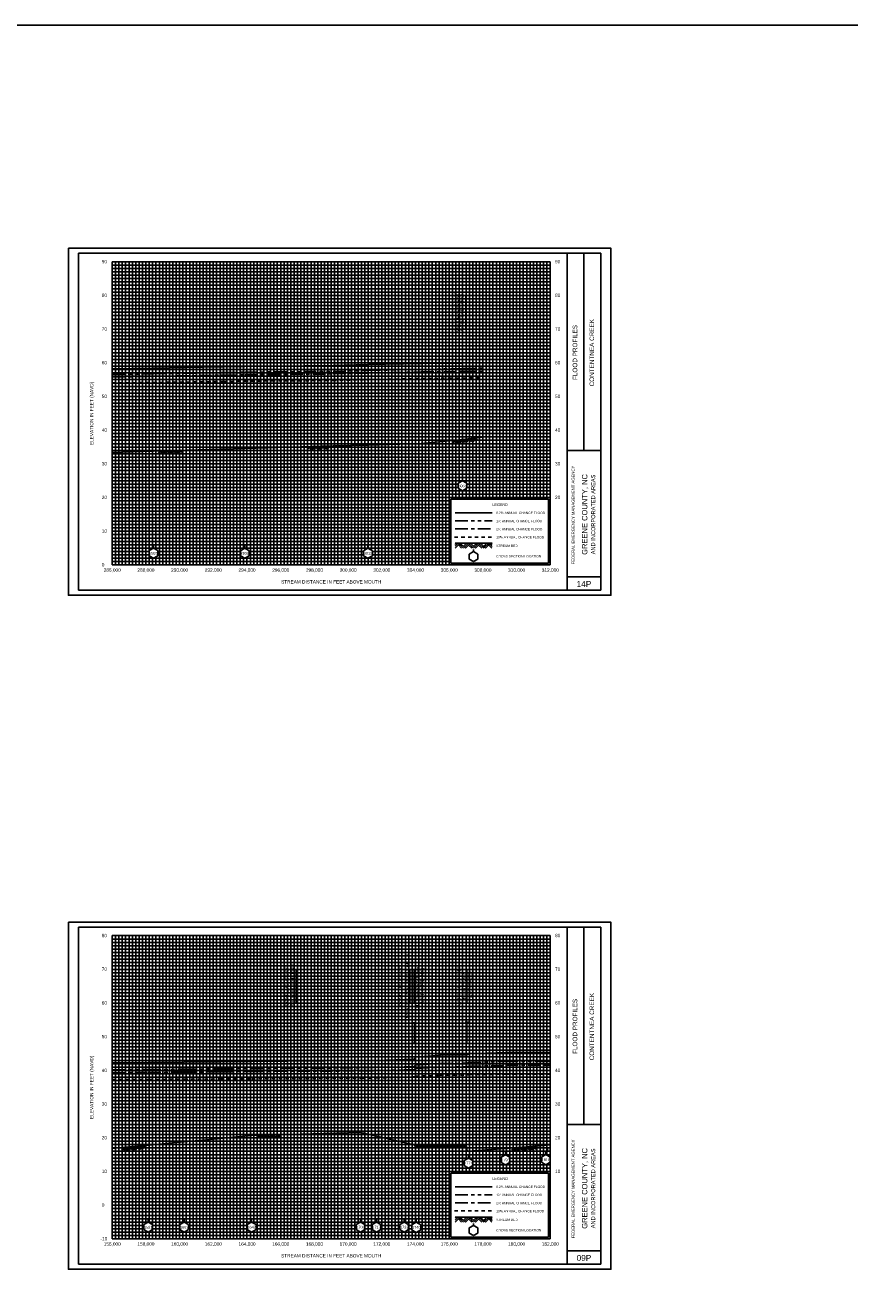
# Model space of a CAD drawing. Header units: inches. Extents: x -55 to 252, y 12 to 170.
# Tile 6 of 12: x 61 to 86, y 38 to 75. Entities that reach past the tile are written whole.
import ezdxf
from ezdxf.enums import TextEntityAlignment as Align

# ---------------------------------------------------------------- set-up
doc = ezdxf.new("R2010")
doc.units = ezdxf.units.IN
doc.header["$LTSCALE"] = 0.3
doc.header["$MEASUREMENT"] = 0
doc.set_wipeout_variables(frame=1)
for name, pattern in [('CENTER', [2, 1.25, -0.25, 0.25, -0.25]), ('DOT', [0.25, 0, -0.25]), ('HIDDEN', [0.375, 0.25, -0.125]), ('PHANTOM', [2.5, 1.25, -0.25, 0.25, -0.25, 0.25, -0.25])]:
    doc.linetypes.add(name, pattern=pattern)
doc.layers.get('0').update_dxf_attribs({"color": 3, "plot": 0})
for name, color, linetype in [('1', 5, 'Continuous'), ('2', 50, 'Continuous'), ('3', 9, 'DOT'), ('7', 7, 'Continuous'), ('ROCK', 7, 'Continuous'), ('STREAM', 5, 'Continuous'), ('STRUCTURE', 30, 'Continuous'), ('TEXT', 255, 'Continuous'), ('WS10', 4, 'HIDDEN'), ('WS100', 5, 'PHANTOM'), ('WS50', 1, 'CENTER'), ('WS500', 1, 'Continuous'), ('XSEC', 7, 'Continuous')]:
    doc.layers.add(name, color=color, linetype=linetype)
doc.styles.add('ARIAL', font='ARIAL.TTF')
doc.styles.add('xs', font='ARIAL.TTF')

# ---------------------------------------------------------------- blocks, each defined once
blk = doc.blocks.new('rock')
at = {"layer": 'STREAM'}
for p, q in [((0.171, 0.001), (0.147, -0.023)), ((0.209, 0.001), (0.147, -0.061)), ((0.247, 0.001), (0.147, -0.099)), ((0.251, 0.001), (0.351, -0.099)), ((0.375, 0.001), (0.313, -0.061)), ((0.413, 0.001), (0.332, -0.08)), ((0.451, 0.001), (0.351, -0.099)), ((0.451, 0.001), (0.551, -0.099)), ((0.575, 0.001), (0.513, -0.061)), ((0.613, 0.001), (0.532, -0.08)), ((0.651, 0.001), (0.551, -0.099)), ((0.651, 0.001), (0.751, -0.099)), ((0.776, 0.001), (0.713, -0.061)), ((0.813, 0.001), (0.732, -0.08)), ((0.851, 0.001), (0.751, -0.099)), ((0.851, 0.001), (0.88, -0.028)), ((0.211, -0.034), (0.275, -0.099)), ((0.23, -0.016), (0.313, -0.099)), ((0.413, -0.036), (0.475, -0.099)), ((0.432, -0.018), (0.513, -0.099)), ((0.613, -0.036), (0.676, -0.099)), ((0.632, -0.018), (0.713, -0.099)), ((0.813, -0.036), (0.876, -0.099)), ((0.832, -0.018), (0.88, -0.066))]:
    blk.add_line(p, q, dxfattribs=at)
blk = doc.blocks.new('wipeout')
blk.add_wipeout([(0, 0.15), (-0.129917, 0.075), (-0.129917, -0.075), (0, -0.15), (0.129917, -0.075), (0.129917, 0.075)])
blk = doc.blocks.new('xsec')
blk.add_line((0, 0.35), (0, 0.25))
blk.add_blockref('wipeout', (0, 0.1))
for p, q in [((-0.13, 0.175), (0, 0.25)), ((-0.13, 0.025), (-0.13, 0.175)), ((0, -0.05), (-0.13, 0.025)), ((0.13, 0.175), (0, 0.25)), ((0, 0.25), (0, 0.25)), ((0, -0.05), (0.13, 0.025)), ((0.13, 0.025), (0.13, 0.175))]:
    blk.add_line(p, q)
blk = doc.blocks.new('V_BASE')
blk.add_line((0, 0), (0, 1))

msp = doc.modelspace()

# ---------------------------------------------------------------- linework, layer by layer
at = {"color": 252}
for points in [[(62.586, 68.777), (78.686, 68.777), (78.686, 58.477), (62.586, 58.477)], [(62.586, 48.777), (78.686, 48.777), (78.686, 38.477), (62.586, 38.477)]]:
    msp.add_lwpolyline(points, close=True, dxfattribs=at)
at = {"layer": '1'}
for p, q in [((62.886, 68.627), (62.886, 58.627)), ((78.386, 68.627), (62.886, 68.627)), ((77.386, 58.627), (77.386, 68.627)), ((77.886, 62.777), (77.886, 68.627)), ((78.386, 58.627), (78.386, 68.627)), ((77.386, 62.777), (78.386, 62.777)), ((77.386, 59.027), (78.386, 59.027)), ((62.886, 58.627), (62.886, 58.627)), ((62.886, 58.627), (78.386, 58.627)), ((62.886, 48.627), (62.886, 38.627)), ((78.386, 48.627), (62.886, 48.627)), ((77.386, 38.627), (77.386, 48.627)), ((77.886, 42.777), (77.886, 48.627)), ((78.386, 38.627), (78.386, 48.627)), ((77.386, 42.777), (78.386, 42.777)), ((77.386, 39.027), (78.386, 39.027)), ((62.886, 38.627), (62.886, 38.627)), ((62.886, 38.627), (78.386, 38.627))]:
    msp.add_line(p, q, dxfattribs=at)
at = {"layer": '2', "color": 50}
for p, q in [((63.886, 59.377), (63.886, 68.377)), ((63.886, 68.377), (76.886, 68.377)), ((64.886, 59.377), (64.886, 68.377)), ((65.886, 59.377), (65.886, 68.377)), ((66.886, 59.377), (66.886, 68.377)), ((67.886, 59.377), (67.886, 68.377)), ((68.886, 59.377), (68.886, 68.377)), ((69.886, 59.377), (69.886, 68.377)), ((70.886, 59.377), (70.886, 68.377)), ((71.886, 59.377), (71.886, 68.377)), ((72.886, 59.377), (72.886, 68.377)), ((73.886, 59.377), (73.886, 68.377)), ((76.886, 59.377), (76.886, 68.377)), ((63.886, 66.377), (76.886, 66.377)), ((63.886, 65.377), (76.886, 65.377)), ((63.886, 64.377), (76.886, 64.377)), ((63.886, 63.377), (76.886, 63.377)), ((63.886, 62.377), (76.886, 62.377)), ((63.886, 61.377), (76.886, 61.377)), ((63.886, 60.377), (73.886, 60.377)), ((63.886, 59.377), (76.886, 59.377)), ((63.886, 39.377), (63.886, 48.377)), ((63.886, 48.377), (76.886, 48.377)), ((64.886, 39.377), (64.886, 48.377)), ((65.886, 39.377), (65.886, 48.377)), ((66.886, 39.377), (66.886, 48.377)), ((67.886, 39.377), (67.886, 48.377)), ((68.886, 39.377), (68.886, 48.377)), ((69.886, 39.377), (69.886, 48.377)), ((70.886, 39.377), (70.886, 48.377)), ((71.886, 39.377), (71.886, 48.377)), ((72.886, 39.377), (72.886, 48.377)), ((73.886, 39.377), (73.886, 48.377)), ((76.886, 39.377), (76.886, 48.377)), ((63.886, 46.377), (76.886, 46.377)), ((63.886, 45.377), (76.886, 45.377)), ((63.886, 44.377), (76.886, 44.377)), ((63.886, 43.377), (76.886, 43.377)), ((63.886, 42.377), (76.886, 42.377)), ((63.886, 41.377), (76.886, 41.377)), ((63.886, 40.377), (73.886, 40.377)), ((63.886, 39.377), (76.886, 39.377))]:
    msp.add_line(p, q, dxfattribs=at)
at = {"layer": '2', "color": 50, "linetype": 'Continuous'}
for p, q in [((74.886, 61.377), (74.886, 68.377)), ((75.886, 61.377), (75.886, 68.377)), ((63.886, 67.377), (76.886, 67.377)), ((74.886, 41.377), (74.886, 48.377)), ((75.886, 41.377), (75.886, 48.377)), ((63.886, 47.377), (76.886, 47.377))]:
    msp.add_line(p, q, dxfattribs=at)
at = {"layer": '3', "color": 8, "linetype": 'Continuous'}
for p, q in [((63.986, 59.377), (63.986, 68.377)), ((64.086, 59.377), (64.086, 68.377)), ((64.186, 59.377), (64.186, 68.377)), ((64.286, 59.377), (64.286, 68.377)), ((64.386, 59.377), (64.386, 68.377)), ((64.486, 59.377), (64.486, 68.377)), ((64.586, 59.377), (64.586, 68.377)), ((64.686, 59.377), (64.686, 68.377)), ((64.786, 59.377), (64.786, 68.377)), ((64.986, 59.377), (64.986, 68.377)), ((65.086, 59.377), (65.086, 68.377)), ((65.186, 59.377), (65.186, 68.377)), ((65.286, 59.377), (65.286, 68.377)), ((65.386, 59.377), (65.386, 68.377)), ((65.486, 59.377), (65.486, 68.377)), ((65.586, 59.377), (65.586, 68.377)), ((65.686, 59.377), (65.686, 68.377)), ((65.786, 59.377), (65.786, 68.377)), ((65.986, 59.377), (65.986, 68.377)), ((66.086, 59.377), (66.086, 68.377)), ((66.186, 59.377), (66.186, 68.377)), ((66.286, 59.377), (66.286, 68.377)), ((66.386, 59.377), (66.386, 68.377)), ((66.486, 59.377), (66.486, 68.377)), ((66.586, 59.377), (66.586, 68.377)), ((66.686, 59.377), (66.686, 68.377)), ((66.786, 59.377), (66.786, 68.377)), ((66.986, 59.377), (66.986, 68.377)), ((67.086, 59.377), (67.086, 68.377)), ((67.186, 59.377), (67.186, 68.377)), ((67.286, 59.377), (67.286, 68.377)), ((67.386, 59.377), (67.386, 68.377)), ((67.486, 59.377), (67.486, 68.377)), ((67.586, 59.377), (67.586, 68.377)), ((67.686, 59.377), (67.686, 68.377)), ((67.786, 59.377), (67.786, 68.377)), ((67.986, 59.377), (67.986, 68.377)), ((68.086, 59.377), (68.086, 68.377)), ((68.186, 59.377), (68.186, 68.377)), ((68.286, 59.377), (68.286, 68.377)), ((68.386, 59.377), (68.386, 68.377)), ((68.486, 59.377), (68.486, 68.377)), ((68.586, 59.377), (68.586, 68.377)), ((68.686, 59.377), (68.686, 68.377)), ((68.786, 59.377), (68.786, 68.377)), ((68.986, 59.377), (68.986, 68.377)), ((69.086, 59.377), (69.086, 68.377)), ((69.186, 59.377), (69.186, 68.377)), ((69.286, 59.377), (69.286, 68.377)), ((69.386, 59.377), (69.386, 68.377)), ((69.486, 59.377), (69.486, 68.377)), ((69.586, 59.377), (69.586, 68.377)), ((69.686, 59.377), (69.686, 68.377)), ((69.786, 59.377), (69.786, 68.377)), ((69.986, 59.377), (69.986, 68.377)), ((70.086, 59.377), (70.086, 68.377)), ((70.186, 59.377), (70.186, 68.377)), ((70.286, 59.377), (70.286, 68.377)), ((70.386, 59.377), (70.386, 68.377)), ((70.486, 59.377), (70.486, 68.377)), ((70.586, 59.377), (70.586, 68.377)), ((70.686, 59.377), (70.686, 68.377)), ((70.786, 59.377), (70.786, 68.377)), ((70.986, 59.377), (70.986, 68.377)), ((71.086, 59.377), (71.086, 68.377)), ((71.186, 59.377), (71.186, 68.377)), ((71.286, 59.377), (71.286, 68.377)), ((71.386, 59.377), (71.386, 68.377)), ((71.486, 59.377), (71.486, 68.377)), ((71.586, 59.377), (71.586, 68.377)), ((71.686, 59.377), (71.686, 68.377)), ((71.786, 59.377), (71.786, 68.377)), ((71.986, 59.377), (71.986, 68.377)), ((72.086, 59.377), (72.086, 68.377)), ((72.186, 59.377), (72.186, 68.377)), ((72.286, 59.377), (72.286, 68.377)), ((72.386, 59.377), (72.386, 68.377)), ((72.486, 59.377), (72.486, 68.377)), ((72.586, 59.377), (72.586, 68.377)), ((72.686, 59.377), (72.686, 68.377)), ((72.786, 59.377), (72.786, 68.377)), ((72.986, 59.377), (72.986, 68.377)), ((73.086, 59.377), (73.086, 68.377)), ((73.186, 59.377), (73.186, 68.377)), ((73.286, 59.377), (73.286, 68.377)), ((73.386, 59.377), (73.386, 68.377)), ((73.486, 59.377), (73.486, 68.377)), ((73.586, 59.377), (73.586, 68.377)), ((73.686, 59.377), (73.686, 68.377)), ((73.786, 59.377), (73.786, 68.377)), ((73.986, 61.377), (73.986, 68.377)), ((74.086, 61.377), (74.086, 68.377)), ((74.186, 61.377), (74.186, 68.377)), ((74.286, 61.377), (74.286, 68.377)), ((74.386, 61.377), (74.386, 68.377)), ((74.486, 61.377), (74.486, 68.377)), ((74.586, 61.377), (74.586, 68.377)), ((74.686, 61.377), (74.686, 68.377)), ((74.786, 61.377), (74.786, 68.377)), ((74.986, 61.377), (74.986, 68.377)), ((75.086, 61.377), (75.086, 68.377)), ((75.186, 61.377), (75.186, 68.377)), ((75.286, 61.377), (75.286, 68.377)), ((75.386, 61.377), (75.386, 68.377)), ((75.486, 61.377), (75.486, 68.377)), ((75.586, 61.377), (75.586, 68.377)), ((75.686, 61.377), (75.686, 68.377)), ((75.786, 61.377), (75.786, 68.377)), ((75.986, 61.377), (75.986, 68.377)), ((76.086, 61.377), (76.086, 68.377)), ((76.186, 61.377), (76.186, 68.377)), ((76.286, 61.377), (76.286, 68.377)), ((76.386, 61.377), (76.386, 68.377)), ((76.486, 61.377), (76.486, 68.377)), ((76.586, 61.377), (76.586, 68.377)), ((76.686, 61.377), (76.686, 68.377)), ((76.786, 61.377), (76.786, 68.377)), ((63.886, 68.277), (76.886, 68.277)), ((63.886, 68.177), (76.886, 68.177)), ((63.886, 68.077), (76.886, 68.077)), ((63.886, 67.977), (76.886, 67.977)), ((63.886, 67.877), (76.886, 67.877)), ((63.886, 67.777), (76.886, 67.777)), ((63.886, 67.677), (76.886, 67.677)), ((63.886, 67.577), (76.886, 67.577)), ((63.886, 67.477), (76.886, 67.477)), ((63.886, 67.277), (76.886, 67.277)), ((63.886, 67.177), (76.886, 67.177)), ((63.886, 67.077), (76.886, 67.077)), ((63.886, 66.977), (76.886, 66.977)), ((63.886, 66.877), (76.886, 66.877)), ((63.886, 66.777), (76.886, 66.777)), ((63.886, 66.677), (76.886, 66.677)), ((63.886, 66.577), (76.886, 66.577)), ((63.886, 66.477), (76.886, 66.477)), ((63.886, 66.277), (76.886, 66.277)), ((63.886, 66.177), (76.886, 66.177)), ((63.886, 66.077), (76.886, 66.077)), ((63.886, 65.977), (76.886, 65.977)), ((63.886, 65.877), (76.886, 65.877)), ((63.886, 65.777), (76.886, 65.777)), ((63.886, 65.677), (76.886, 65.677)), ((63.886, 65.577), (76.886, 65.577)), ((63.886, 65.477), (76.886, 65.477)), ((63.886, 65.277), (76.886, 65.277)), ((63.886, 65.177), (76.886, 65.177)), ((63.886, 65.077), (76.886, 65.077)), ((63.886, 64.977), (76.886, 64.977)), ((63.886, 64.877), (76.886, 64.877)), ((63.886, 64.777), (76.886, 64.777)), ((63.886, 64.677), (76.886, 64.677)), ((63.886, 64.577), (76.886, 64.577)), ((63.886, 64.477), (76.886, 64.477)), ((63.886, 64.277), (76.886, 64.277)), ((63.886, 64.177), (76.886, 64.177)), ((63.886, 64.077), (76.886, 64.077)), ((63.886, 63.977), (76.886, 63.977)), ((63.886, 63.877), (76.886, 63.877)), ((63.886, 63.777), (76.886, 63.777)), ((63.886, 63.677), (76.886, 63.677)), ((63.886, 63.577), (76.886, 63.577)), ((63.886, 63.477), (76.886, 63.477)), ((63.886, 63.277), (76.886, 63.277)), ((63.886, 63.177), (76.886, 63.177)), ((63.886, 63.077), (76.886, 63.077)), ((63.886, 62.977), (76.886, 62.977)), ((63.886, 62.877), (76.886, 62.877)), ((63.886, 62.777), (76.886, 62.777)), ((63.886, 62.677), (76.886, 62.677)), ((63.886, 62.577), (76.886, 62.577)), ((63.886, 62.477), (76.886, 62.477)), ((63.886, 62.277), (76.886, 62.277)), ((63.886, 62.177), (76.886, 62.177)), ((63.886, 62.077), (76.886, 62.077)), ((63.886, 61.977), (76.886, 61.977)), ((63.886, 61.877), (76.886, 61.877)), ((63.886, 61.777), (76.886, 61.777)), ((63.886, 61.677), (76.886, 61.677)), ((63.886, 61.577), (76.886, 61.577)), ((63.886, 61.477), (76.886, 61.477)), ((63.886, 61.277), (73.886, 61.277)), ((63.886, 61.177), (73.886, 61.177)), ((63.886, 61.077), (73.886, 61.077)), ((63.886, 60.977), (73.886, 60.977)), ((63.886, 60.877), (73.886, 60.877)), ((63.886, 60.777), (73.886, 60.777)), ((63.886, 60.677), (73.886, 60.677)), ((63.886, 60.577), (73.886, 60.577)), ((63.886, 60.477), (73.886, 60.477)), ((63.886, 60.277), (73.886, 60.277)), ((63.886, 60.177), (73.886, 60.177)), ((63.886, 60.077), (73.886, 60.077)), ((63.886, 59.977), (73.886, 59.977)), ((63.886, 59.877), (73.886, 59.877)), ((63.886, 59.777), (73.886, 59.777)), ((63.886, 59.677), (73.886, 59.677)), ((63.886, 59.577), (73.886, 59.577)), ((63.886, 59.477), (73.886, 59.477)), ((63.886, 48.277), (76.886, 48.277)), ((63.886, 48.177), (76.886, 48.177)), ((63.886, 48.077), (76.886, 48.077)), ((63.986, 39.377), (63.986, 48.377)), ((64.086, 39.377), (64.086, 48.377)), ((64.186, 39.377), (64.186, 48.377)), ((64.286, 39.377), (64.286, 48.377)), ((64.386, 39.377), (64.386, 48.377)), ((64.486, 39.377), (64.486, 48.377)), ((64.586, 39.377), (64.586, 48.377)), ((64.686, 39.377), (64.686, 48.377)), ((64.786, 39.377), (64.786, 48.377)), ((64.986, 39.377), (64.986, 48.377)), ((65.086, 39.377), (65.086, 48.377)), ((65.186, 39.377), (65.186, 48.377)), ((65.286, 39.377), (65.286, 48.377)), ((65.386, 39.377), (65.386, 48.377)), ((65.486, 39.377), (65.486, 48.377)), ((65.586, 39.377), (65.586, 48.377)), ((65.686, 39.377), (65.686, 48.377)), ((65.786, 39.377), (65.786, 48.377)), ((65.986, 39.377), (65.986, 48.377)), ((66.086, 39.377), (66.086, 48.377)), ((66.186, 39.377), (66.186, 48.377)), ((66.286, 39.377), (66.286, 48.377)), ((66.386, 39.377), (66.386, 48.377)), ((66.486, 39.377), (66.486, 48.377)), ((66.586, 39.377), (66.586, 48.377)), ((66.686, 39.377), (66.686, 48.377)), ((66.786, 39.377), (66.786, 48.377)), ((66.986, 39.377), (66.986, 48.377)), ((67.086, 39.377), (67.086, 48.377)), ((67.186, 39.377), (67.186, 48.377)), ((67.286, 39.377), (67.286, 48.377)), ((67.386, 39.377), (67.386, 48.377)), ((67.486, 39.377), (67.486, 48.377)), ((67.586, 39.377), (67.586, 48.377)), ((67.686, 39.377), (67.686, 48.377)), ((67.786, 39.377), (67.786, 48.377)), ((67.986, 39.377), (67.986, 48.377)), ((68.086, 39.377), (68.086, 48.377)), ((68.186, 39.377), (68.186, 48.377)), ((68.286, 39.377), (68.286, 48.377)), ((68.386, 39.377), (68.386, 48.377)), ((68.486, 39.377), (68.486, 48.377)), ((68.586, 39.377), (68.586, 48.377)), ((68.686, 39.377), (68.686, 48.377)), ((68.786, 39.377), (68.786, 48.377)), ((68.986, 39.377), (68.986, 48.377)), ((69.086, 39.377), (69.086, 48.377)), ((69.186, 39.377), (69.186, 48.377)), ((69.286, 39.377), (69.286, 48.377)), ((69.386, 39.377), (69.386, 48.377)), ((69.486, 39.377), (69.486, 48.377)), ((69.586, 39.377), (69.586, 48.377)), ((69.686, 39.377), (69.686, 48.377)), ((69.786, 39.377), (69.786, 48.377)), ((69.986, 39.377), (69.986, 48.377)), ((70.086, 39.377), (70.086, 48.377)), ((70.186, 39.377), (70.186, 48.377)), ((70.286, 39.377), (70.286, 48.377)), ((70.386, 39.377), (70.386, 48.377)), ((70.486, 39.377), (70.486, 48.377)), ((70.586, 39.377), (70.586, 48.377)), ((70.686, 39.377), (70.686, 48.377)), ((70.786, 39.377), (70.786, 48.377)), ((70.986, 39.377), (70.986, 48.377)), ((71.086, 39.377), (71.086, 48.377)), ((71.186, 39.377), (71.186, 48.377)), ((71.286, 39.377), (71.286, 48.377)), ((71.386, 39.377), (71.386, 48.377)), ((71.486, 39.377), (71.486, 48.377)), ((71.586, 39.377), (71.586, 48.377)), ((71.686, 39.377), (71.686, 48.377)), ((71.786, 39.377), (71.786, 48.377)), ((71.986, 39.377), (71.986, 48.377)), ((72.086, 39.377), (72.086, 48.377)), ((72.186, 39.377), (72.186, 48.377)), ((72.286, 39.377), (72.286, 48.377)), ((72.386, 39.377), (72.386, 48.377)), ((72.486, 39.377), (72.486, 48.377)), ((72.586, 39.377), (72.586, 48.377)), ((72.686, 39.377), (72.686, 48.377)), ((72.786, 39.377), (72.786, 48.377)), ((72.986, 39.377), (72.986, 48.377)), ((73.086, 39.377), (73.086, 48.377)), ((73.186, 39.377), (73.186, 48.377)), ((73.286, 39.377), (73.286, 48.377)), ((73.386, 39.377), (73.386, 48.377)), ((73.486, 39.377), (73.486, 48.377)), ((73.586, 39.377), (73.586, 48.377)), ((73.686, 39.377), (73.686, 48.377)), ((73.786, 39.377), (73.786, 48.377)), ((73.986, 41.377), (73.986, 48.377)), ((74.086, 41.377), (74.086, 48.377)), ((74.186, 41.377), (74.186, 48.377)), ((74.286, 41.377), (74.286, 48.377)), ((74.386, 41.377), (74.386, 48.377)), ((74.486, 41.377), (74.486, 48.377)), ((74.586, 41.377), (74.586, 48.377)), ((74.686, 41.377), (74.686, 48.377)), ((74.786, 41.377), (74.786, 48.377)), ((74.986, 41.377), (74.986, 48.377)), ((75.086, 41.377), (75.086, 48.377)), ((75.186, 41.377), (75.186, 48.377)), ((75.286, 41.377), (75.286, 48.377)), ((75.386, 41.377), (75.386, 48.377)), ((75.486, 41.377), (75.486, 48.377)), ((75.586, 41.377), (75.586, 48.377)), ((75.686, 41.377), (75.686, 48.377)), ((75.786, 41.377), (75.786, 48.377)), ((75.986, 41.377), (75.986, 48.377)), ((76.086, 41.377), (76.086, 48.377)), ((76.186, 41.377), (76.186, 48.377)), ((76.286, 41.377), (76.286, 48.377)), ((76.386, 41.377), (76.386, 48.377)), ((76.486, 41.377), (76.486, 48.377)), ((76.586, 41.377), (76.586, 48.377)), ((76.686, 41.377), (76.686, 48.377)), ((76.786, 41.377), (76.786, 48.377)), ((63.886, 47.977), (76.886, 47.977)), ((63.886, 47.877), (76.886, 47.877)), ((63.886, 47.777), (76.886, 47.777)), ((63.886, 47.677), (76.886, 47.677)), ((63.886, 47.577), (76.886, 47.577)), ((63.886, 47.477), (76.886, 47.477)), ((63.886, 47.277), (76.886, 47.277)), ((63.886, 47.177), (76.886, 47.177)), ((63.886, 47.077), (76.886, 47.077)), ((63.886, 46.977), (76.886, 46.977)), ((63.886, 46.877), (76.886, 46.877)), ((63.886, 46.777), (76.886, 46.777)), ((63.886, 46.677), (76.886, 46.677)), ((63.886, 46.577), (76.886, 46.577)), ((63.886, 46.477), (76.886, 46.477)), ((63.886, 46.277), (76.886, 46.277)), ((63.886, 46.177), (76.886, 46.177)), ((63.886, 46.077), (76.886, 46.077)), ((63.886, 45.977), (76.886, 45.977)), ((63.886, 45.877), (76.886, 45.877)), ((63.886, 45.777), (76.886, 45.777)), ((63.886, 45.677), (76.886, 45.677)), ((63.886, 45.577), (76.886, 45.577)), ((63.886, 45.477), (76.886, 45.477)), ((63.886, 45.277), (76.886, 45.277)), ((63.886, 45.177), (76.886, 45.177)), ((63.886, 45.077), (76.886, 45.077)), ((63.886, 44.977), (76.886, 44.977)), ((63.886, 44.877), (76.886, 44.877)), ((63.886, 44.777), (76.886, 44.777)), ((63.886, 44.677), (76.886, 44.677)), ((63.886, 44.577), (76.886, 44.577)), ((63.886, 44.477), (76.886, 44.477)), ((63.886, 44.277), (76.886, 44.277)), ((63.886, 44.177), (76.886, 44.177)), ((63.886, 44.077), (76.886, 44.077)), ((63.886, 43.977), (76.886, 43.977)), ((63.886, 43.877), (76.886, 43.877)), ((63.886, 43.777), (76.886, 43.777)), ((63.886, 43.677), (76.886, 43.677)), ((63.886, 43.577), (76.886, 43.577)), ((63.886, 43.477), (76.886, 43.477)), ((63.886, 43.277), (76.886, 43.277)), ((63.886, 43.177), (76.886, 43.177)), ((63.886, 43.077), (76.886, 43.077)), ((63.886, 42.977), (76.886, 42.977)), ((63.886, 42.877), (76.886, 42.877)), ((63.886, 42.777), (76.886, 42.777)), ((63.886, 42.677), (76.886, 42.677)), ((63.886, 42.577), (76.886, 42.577)), ((63.886, 42.477), (76.886, 42.477)), ((63.886, 42.277), (76.886, 42.277)), ((63.886, 42.177), (76.886, 42.177)), ((63.886, 42.077), (76.886, 42.077)), ((63.886, 41.977), (76.886, 41.977)), ((63.886, 41.877), (76.886, 41.877)), ((63.886, 41.777), (76.886, 41.777)), ((63.886, 41.677), (76.886, 41.677)), ((63.886, 41.577), (76.886, 41.577)), ((63.886, 41.477), (76.886, 41.477)), ((63.886, 41.277), (73.886, 41.277)), ((63.886, 41.177), (73.886, 41.177)), ((63.886, 41.077), (73.886, 41.077)), ((63.886, 40.977), (73.886, 40.977)), ((63.886, 40.877), (73.886, 40.877)), ((63.886, 40.777), (73.886, 40.777)), ((63.886, 40.677), (73.886, 40.677)), ((63.886, 40.577), (73.886, 40.577)), ((63.886, 40.477), (73.886, 40.477)), ((63.886, 40.277), (73.886, 40.277)), ((63.886, 40.177), (73.886, 40.177)), ((63.886, 40.077), (73.886, 40.077)), ((63.886, 39.977), (73.886, 39.977)), ((63.886, 39.877), (73.886, 39.877)), ((63.886, 39.777), (73.886, 39.777)), ((63.886, 39.677), (73.886, 39.677)), ((63.886, 39.577), (73.886, 39.577)), ((63.886, 39.477), (73.886, 39.477))]:
    msp.add_line(p, q, dxfattribs=at)
at = {"layer": '7'}
for p, q in [((74.611, 59.777), (74.481, 59.702)), ((74.611, 59.777), (74.611, 59.834)), ((74.741, 59.702), (74.611, 59.777)), ((74.481, 59.702), (74.481, 59.552)), ((74.481, 59.702), (74.481, 59.702)), ((74.481, 59.552), (74.611, 59.477)), ((74.611, 59.477), (74.741, 59.552)), ((74.741, 59.552), (74.741, 59.702)), ((74.611, 39.777), (74.611, 39.834)), ((74.611, 39.777), (74.481, 39.702)), ((74.481, 39.702), (74.481, 39.552)), ((74.481, 39.702), (74.481, 39.702)), ((74.481, 39.552), (74.611, 39.477)), ((74.741, 39.702), (74.611, 39.777)), ((74.611, 39.477), (74.741, 39.552)), ((74.741, 39.552), (74.741, 39.702))]:
    msp.add_line(p, q, dxfattribs=at)
at = {"layer": 'STREAM'}
for p, q in [((74.098, 60.027), (74.061, 59.99)), ((74.155, 60.027), (74.061, 59.933)), ((74.211, 60.027), (74.061, 59.877)), ((74.061, 60.027), (75.161, 60.027)), ((74.158, 59.973), (74.254, 59.877)), ((74.186, 60.001), (74.311, 59.877)), ((74.217, 60.027), (74.367, 59.877)), ((74.404, 60.027), (74.311, 59.933)), ((74.461, 60.027), (74.339, 59.905)), ((74.517, 60.027), (74.367, 59.877)), ((74.461, 59.97), (74.554, 59.877)), ((74.489, 59.999), (74.611, 59.877)), ((74.517, 60.027), (74.667, 59.877)), ((74.704, 60.027), (74.611, 59.933)), ((74.761, 60.027), (74.639, 59.905)), ((74.815, 60.024), (74.665, 59.874)), ((74.761, 59.97), (74.854, 59.877)), ((74.789, 59.999), (74.911, 59.877)), ((74.817, 60.027), (74.967, 59.877)), ((75.004, 60.027), (74.911, 59.933)), ((75.061, 60.027), (74.939, 59.905)), ((75.117, 60.027), (74.967, 59.877)), ((75.061, 59.97), (75.154, 59.877)), ((75.089, 59.999), (75.161, 59.926)), ((75.117, 60.027), (75.161, 59.983)), ((74.098, 40.027), (74.061, 39.99)), ((74.155, 40.027), (74.061, 39.933)), ((74.211, 40.027), (74.061, 39.877)), ((74.061, 40.027), (75.161, 40.027)), ((74.158, 39.973), (74.254, 39.877)), ((74.186, 40.001), (74.311, 39.877)), ((74.217, 40.027), (74.367, 39.877)), ((74.404, 40.027), (74.311, 39.933)), ((74.461, 40.027), (74.339, 39.905)), ((74.517, 40.027), (74.367, 39.877)), ((74.461, 39.97), (74.554, 39.877)), ((74.489, 39.999), (74.611, 39.877)), ((74.517, 40.027), (74.667, 39.877)), ((74.704, 40.027), (74.611, 39.933)), ((74.761, 40.027), (74.639, 39.905)), ((74.815, 40.024), (74.665, 39.874)), ((74.761, 39.97), (74.854, 39.877)), ((74.789, 39.999), (74.911, 39.877)), ((74.817, 40.027), (74.967, 39.877)), ((75.004, 40.027), (74.911, 39.933)), ((75.061, 40.027), (74.939, 39.905)), ((75.117, 40.027), (74.967, 39.877)), ((75.061, 39.97), (75.154, 39.877)), ((75.089, 39.999), (75.161, 39.926)), ((75.117, 40.027), (75.161, 39.983))]:
    msp.add_line(p, q, dxfattribs=at)
at = {"layer": 'STREAM', "color": 1}
for points in [[(67.102, 62.815), (67.199, 62.818), (67.818, 62.838), (70.444, 62.909), (71.475, 62.937), (73.051, 62.98), (74.281, 63.106), (74.886, 63.169)], [(63.886, 62.715), (65.112, 62.753), (67.102, 62.815), (67.102, 62.815)], [(63.887, 42.057), (64.958, 42.158), (66.027, 42.258), (67.102, 42.359), (67.102, 42.359)]]:
    msp.add_lwpolyline(points, dxfattribs=at)
at = {"layer": 'STRUCTURE'}
for p, q in [((72.803, 45.789), (72.903, 45.789)), ((72.853, 45.189), (72.853, 45.789)), ((74.359, 45.805), (74.459, 45.805)), ((74.411, 45.173), (74.411, 45.803)), ((72.803, 45.189), (72.903, 45.189)), ((74.361, 45.173), (74.461, 45.173))]:
    msp.add_line(p, q, dxfattribs=at)
at = {"layer": 'TEXT'}
for p, q in [((76.836, 61.327), (73.936, 61.327)), ((73.936, 61.327), (73.936, 59.427)), ((76.836, 59.427), (76.836, 61.327)), ((73.936, 59.427), (76.836, 59.427)), ((73.936, 59.427), (73.936, 59.427)), ((76.836, 41.327), (73.936, 41.327)), ((73.936, 41.327), (73.936, 39.427)), ((76.836, 39.427), (76.836, 41.327)), ((73.936, 39.427), (76.836, 39.427)), ((73.936, 39.427), (73.936, 39.427))]:
    msp.add_line(p, q, dxfattribs=at)
for points in [[(72.722, 46.378), (72.722, 47.378), (72.722, 47.378)], [(72.85, 46.378), (72.85, 47.378), (72.85, 47.378)], [(74.409, 46.378), (74.409, 47.378), (74.409, 47.378)]]:
    msp.add_lwpolyline(points, dxfattribs=at)
at = {"layer": 'WS10'}
for p, q in [((74.046, 60.207), (75.146, 60.207)), ((74.046, 40.207), (75.146, 40.207))]:
    msp.add_line(p, q, dxfattribs=at)
for points in [[(63.886, 64.778), (65.112, 64.793), (67.102, 64.82), (67.102, 64.82), (67.102, 64.82)], [(67.102, 64.82), (67.199, 64.821), (67.199, 64.821), (67.818, 64.833), (67.818, 64.833), (70.444, 64.852), (70.444, 64.852), (71.475, 64.876), (71.475, 64.876), (73.051, 64.911), (73.051, 64.911), (74.281, 64.924), (74.281, 64.924), (74.886, 64.933)], [(63.887, 44.104), (64.958, 44.111), (64.958, 44.111), (66.027, 44.117), (67.102, 44.125), (67.102, 44.125), (67.102, 44.125)], [(67.102, 44.125), (68.027, 44.132), (68.027, 44.132), (71.262, 44.149), (71.262, 44.149), (71.729, 44.155), (71.729, 44.155), (72.554, 44.175), (72.554, 44.175), (72.802, 44.184), (72.802, 44.184), (72.847, 44.187), (72.847, 44.187), (72.859, 44.196), (72.859, 44.196), (72.899, 44.207), (72.899, 44.207), (73.619, 44.231), (73.619, 44.231), (74.376, 44.242), (74.376, 44.242), (74.403, 44.242), (74.403, 44.242), (74.42, 44.245), (74.42, 44.245), (74.459, 44.251), (74.459, 44.251), (75.558, 44.266), (75.558, 44.266), (76.808, 44.269), (76.808, 44.269), (76.886, 44.269)]]:
    msp.add_lwpolyline(points, dxfattribs=at)
at = {"layer": 'WS100'}
for p, q in [((74.061, 60.687), (75.161, 60.687)), ((74.061, 40.687), (75.161, 40.687))]:
    msp.add_line(p, q, dxfattribs=at)
for points in [[(63.886, 65.03), (65.112, 65.049), (67.102, 65.086), (67.102, 65.086), (67.102, 65.086)], [(67.102, 65.086), (67.199, 65.087), (67.199, 65.087), (67.818, 65.1), (67.818, 65.1), (70.444, 65.122), (70.444, 65.122), (71.475, 65.15), (71.475, 65.15), (73.051, 65.182), (73.051, 65.182), (74.281, 65.21), (74.281, 65.21), (74.886, 65.217)], [(63.887, 44.397), (64.958, 44.405), (64.958, 44.405), (66.027, 44.413), (67.102, 44.425), (67.102, 44.425), (67.102, 44.425), (68.027, 44.435), (68.027, 44.435), (71.262, 44.455), (71.262, 44.455), (71.729, 44.462), (71.729, 44.462), (72.554, 44.483), (72.554, 44.483), (72.802, 44.488), (72.802, 44.488), (72.847, 44.492), (72.847, 44.492), (72.859, 44.513), (72.859, 44.513), (72.899, 44.536), (72.899, 44.536), (73.619, 44.58), (73.619, 44.58), (74.376, 44.591), (74.376, 44.591), (74.403, 44.591), (74.403, 44.591), (74.42, 44.597), (74.42, 44.597), (74.459, 44.612), (74.459, 44.612), (75.558, 44.64), (75.558, 44.64), (76.808, 44.643), (76.808, 44.643), (76.886, 44.643)]]:
    msp.add_lwpolyline(points, dxfattribs=at)
at = {"layer": 'WS50'}
for p, q in [((74.061, 60.447), (75.161, 60.447)), ((74.061, 40.447), (75.161, 40.447))]:
    msp.add_line(p, q, dxfattribs=at)
for points in [[(63.886, 64.957), (65.112, 64.975), (67.102, 65.01), (67.102, 65.01), (67.102, 65.01)], [(67.102, 65.01), (67.199, 65.011), (67.199, 65.011), (67.818, 65.024), (67.818, 65.024), (70.444, 65.046), (70.444, 65.046), (71.475, 65.072), (71.475, 65.072), (73.051, 65.105), (73.051, 65.105), (74.281, 65.116), (74.281, 65.116), (74.886, 65.124)], [(63.887, 44.31), (64.958, 44.317), (64.958, 44.317), (66.027, 44.325), (67.102, 44.336), (67.102, 44.336), (67.102, 44.336), (68.027, 44.345), (68.027, 44.345), (71.262, 44.364), (71.262, 44.364), (71.729, 44.371), (71.729, 44.371), (72.554, 44.391), (72.554, 44.391), (72.802, 44.398), (72.802, 44.398), (72.847, 44.402), (72.847, 44.402), (72.859, 44.419), (72.859, 44.419), (72.899, 44.438), (72.899, 44.438), (73.619, 44.476), (73.619, 44.476), (74.376, 44.488), (74.376, 44.488), (74.403, 44.488), (74.403, 44.488), (74.42, 44.492), (74.42, 44.492), (74.459, 44.504), (74.459, 44.504), (75.558, 44.528), (75.558, 44.528), (76.808, 44.531), (76.808, 44.531), (76.886, 44.531)]]:
    msp.add_lwpolyline(points, dxfattribs=at)
at = {"layer": 'WS500'}
for p, q in [((74.061, 60.927), (75.161, 60.927)), ((74.061, 40.927), (75.161, 40.927))]:
    msp.add_line(p, q, dxfattribs=at)
for points in [[(67.102, 65.256), (67.199, 65.257), (67.199, 65.257), (67.818, 65.269), (67.818, 65.269), (70.444, 65.294), (70.444, 65.294), (71.475, 65.324), (71.475, 65.324), (73.051, 65.357), (73.051, 65.357), (74.281, 65.368), (74.281, 65.368), (74.886, 65.374)], [(63.886, 65.197), (65.112, 65.217), (67.102, 65.256), (67.102, 65.256), (67.102, 65.256)], [(63.887, 44.603), (64.958, 44.612), (64.958, 44.612), (66.027, 44.621), (67.102, 44.634), (67.102, 44.634), (67.102, 44.634), (68.027, 44.646), (68.027, 44.646), (71.262, 44.669), (71.262, 44.669), (71.729, 44.676), (71.729, 44.676), (72.554, 44.698), (72.554, 44.698), (72.802, 44.698), (72.802, 44.698), (72.847, 44.702), (72.847, 44.702), (72.859, 44.733), (72.859, 44.733), (72.899, 44.768), (72.899, 44.768), (73.619, 44.828), (73.619, 44.828), (74.376, 44.837), (74.376, 44.837), (74.403, 44.837), (74.403, 44.837), (74.42, 44.843), (74.42, 44.843), (74.459, 44.867), (74.459, 44.867), (75.558, 44.908), (75.558, 44.908), (76.808, 44.912), (76.808, 44.912), (76.886, 44.912)]]:
    msp.add_lwpolyline(points, dxfattribs=at)
at = {"layer": 'XSEC'}
msp.add_lwpolyline([(-23.96, 75.393), (134.693, 75.393), (134.693, 30.433), (-23.96, 30.433)], close=True, dxfattribs=at)

# ---------------------------------------------------------------- block references
at = {"layer": 'ROCK', "color": 1}
for p, rotation in [((73.838, 63.063, -10), 6.050299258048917), ((65.114, 62.765, -10), 1.784372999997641), ((69.527, 62.89, -10), 1.548792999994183), ((68.027, 42.446), 1.62898700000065), ((64.017, 42.066, 8.666), 5.368707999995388)]:
    msp.add_blockref('rock', p, dxfattribs=dict(at, rotation=rotation))
at = {"layer": 'TEXT'}
for p in [(74.383, 66.377), (69.349, 46.378, 10)]:
    msp.add_blockref('V_BASE', p, dxfattribs=at)

# ---------------------------------------------------------------- texts
at = {"layer": 'TEXT', "style": 'ARIAL'}
for s, height, p in [(' 90', 0.1, (63.539, 68.332, -10)), (' 90', 0.1, (76.989, 68.332, -10)), (' 80', 0.1, (63.539, 67.332, -10)), (' 80', 0.1, (76.989, 67.332, -10)), (' 70', 0.1, (63.539, 66.332, -10)), (' 70', 0.1, (76.989, 66.332, -10)), (' 60', 0.1, (63.539, 65.332, -10)), (' 60', 0.1, (76.989, 65.332, -10)), (' 50', 0.1, (63.539, 64.332, -10)), (' 50', 0.1, (76.989, 64.332, -10)), (' 40', 0.1, (63.539, 63.332, -10)), (' 40', 0.1, (76.989, 63.332, -10)), (' 30', 0.1, (63.539, 62.332, -10)), (' 30', 0.1, (76.989, 62.332, -10)), (' 20', 0.1, (63.539, 61.332, -10)), ('LEGEND', 0.08, (75.167, 61.129)), (' 20', 0.1, (76.989, 61.332, -10)), ('0.2% ANNUAL CHANCE FLOOD', 0.07, (75.281, 60.887)), ('2% ANNUAL CHANCE FLOOD', 0.07, (75.281, 60.407)), ('1% ANNUAL CHANCE FLOOD', 0.07, (75.281, 60.647)), (' 10', 0.1, (63.539, 60.332, -10)), ('10% ANNUAL CHANCE FLOOD', 0.07, (75.281, 60.167)), ('STREAM BED', 0.07, (75.281, 59.912)), (' 0', 0.1, (63.539, 59.332, -10)), ('CROSS SECTION LOCATION', 0.07, (75.281, 59.6)), (' 80', 0.1, (63.539, 48.331, -10)), (' 80', 0.1, (76.989, 48.332, -10)), (' 70', 0.1, (63.539, 47.333, -10)), (' 70', 0.1, (76.989, 47.333, -10)), (' 60', 0.1, (63.539, 46.333, -10)), (' 60', 0.1, (76.989, 46.333, -10)), (' 50', 0.1, (63.539, 45.333, -10)), (' 50', 0.1, (76.989, 45.333, -10)), (' 40', 0.1, (63.539, 44.333, -10)), (' 40', 0.1, (76.989, 44.333, -10)), (' 30', 0.1, (63.539, 43.333, -10)), (' 30', 0.1, (76.989, 43.333, -10)), (' 20', 0.1, (63.539, 42.333, -10)), (' 20', 0.1, (76.989, 42.333, -10)), (' 10', 0.1, (63.539, 41.333, -10)), (' 10', 0.1, (76.989, 41.333, -10)), ('LEGEND', 0.08, (75.167, 41.129)), ('0.2% ANNUAL CHANCE FLOOD', 0.07, (75.281, 40.887)), ('1% ANNUAL CHANCE FLOOD', 0.07, (75.281, 40.647)), (' 0', 0.1, (63.539, 40.333, -10)), ('2% ANNUAL CHANCE FLOOD', 0.07, (75.281, 40.407)), ('10% ANNUAL CHANCE FLOOD', 0.07, (75.281, 40.167)), ('STREAM BED', 0.07, (75.281, 39.912)), ('-10', 0.1, (63.539, 39.333, -10)), ('CROSS SECTION LOCATION', 0.07, (75.281, 39.6))]:
    msp.add_text(s, height=height, dxfattribs=at).set_placement(p)
for s, height, p in [('CONTENTNEA CREEK', 0.135, (78.186, 65.677)), ('ELEVATION IN FEET (NAVD)', 0.1, (63.326, 63.877, -10)), ('GREENE COUNTY, NC', 0.16, (77.986, 60.877)), ('AND INCORPORATED AREAS', 0.12, (78.219, 60.877)), ('N GREENE STREET', 0.1, (73.002, 46.886)), ('(US ROUTE 258)', 0.1, (73.135, 46.883)), ('MARTHIN LUTHER', 0.1, (74.225, 46.896)), ('KING PKWY', 0.1, (74.367, 46.886)), ('(13 BYPASS)', 0.1, (74.557, 46.893)), ('CONTENTNEA CREEK', 0.135, (78.186, 45.677)), ('ELEVATION IN FEET (NAVD)', 0.1, (63.326, 43.877, -10)), ('GREENE COUNTY, NC', 0.16, (77.986, 40.877)), ('AND INCORPORATED AREAS', 0.12, (78.219, 40.877))]:
    msp.add_text(s, height=height, rotation=90, dxfattribs=at).set_placement(p, align=Align.CENTER)
for s, height, p in [('FLOOD PROFILES', 0.135, (77.686, 64.868)), ('FEDERAL EMERGENCY MANAGEMENT AGENCY', 0.09, (77.608, 59.399)), ('FLOOD PROFILES', 0.135, (77.686, 44.868)), ('FEDERAL EMERGENCY MANAGEMENT AGENCY', 0.09, (77.608, 39.399))]:
    msp.add_text(s, height=height, rotation=90, dxfattribs=at).set_placement(p)
for s, height, p in [('286,000', 0.1, (63.888, 59.177, -10)), ('288,000', 0.1, (64.888, 59.177, -10)), ('290,000', 0.1, (65.888, 59.177, -10)), ('292,000', 0.1, (66.888, 59.177, -10)), ('294,000', 0.1, (67.888, 59.177, -10)), ('296,000', 0.1, (68.888, 59.177, -10)), ('298,000', 0.1, (69.888, 59.177, -10)), ('300,000', 0.1, (70.888, 59.177, -10)), ('302,000', 0.1, (71.888, 59.177, -10)), ('304,000', 0.1, (72.888, 59.177, -10)), ('306,000', 0.1, (73.888, 59.177, -10)), ('308,000', 0.1, (74.888, 59.177, -10)), ('310,000', 0.1, (75.888, 59.177, -10)), ('312,000', 0.1, (76.888, 59.177, -10)), ('STREAM DISTANCE IN FEET ABOVE MOUTH', 0.1, (70.386, 58.827, -10)), ('14P', 0.175, (77.886, 58.727)), ('156,000', 0.1, (63.888, 39.177, -10)), ('158,000', 0.1, (64.888, 39.177, -10)), ('160,000', 0.1, (65.888, 39.177, -10)), ('162,000', 0.1, (66.888, 39.177, -10)), ('164,000', 0.1, (67.888, 39.177, -10)), ('166,000', 0.1, (68.888, 39.177, -10)), ('168,000', 0.1, (69.888, 39.177, -10)), ('170,000', 0.1, (70.888, 39.177, -10)), ('172,000', 0.1, (71.888, 39.177, -10)), ('174,000', 0.1, (72.888, 39.177, -10)), ('176,000', 0.1, (73.888, 39.177, -10)), ('178,000', 0.1, (74.888, 39.177, -10)), ('180,000', 0.1, (75.888, 39.177, -10)), ('182,000', 0.1, (76.888, 39.177, -10)), ('STREAM DISTANCE IN FEET ABOVE MOUTH', 0.1, (70.386, 38.827, -10)), ('09P', 0.175, (77.886, 38.727))]:
    msp.add_text(s, height=height, dxfattribs=at).set_placement(p, align=Align.CENTER)
at = {"layer": 'TEXT', "char_height": 0.1, "width": 2.1677, "attachment_point": 2, "rotation": 90, "style": 'ARIAL'}
for s, insert in [('CONFLUENCE OF\\PWATERY BRANCH', (74.053, 66.882)), ('CONFLUENCE OF\\PCONTENTNEA TRIBUTARY 8', (72.407, 46.883, 10)), ('CONFLUENCE OF\\PPOOR HOUSE RUN', (69.02, 46.883, 10))]:
    msp.add_mtext(s, dxfattribs=dict(at, insert=insert))

# ---------------------------------------------------------------- next in the draw order: block references
at = {"layer": 'XSEC', "color": 3}
for p in [(74.282, 61.627), (65.114, 59.628), (67.82, 59.627), (71.476, 59.627), (74.456, 41.528, 10), (75.555, 41.624, 10), (76.755, 41.628, 10), (64.956, 39.627, 10), (66.024, 39.627, 10), (68.024, 39.628, 10), (71.255, 39.628, 10), (71.727, 39.628, 10), (72.551, 39.628, 10)]:
    msp.add_blockref('xsec', p, dxfattribs=at)

# ---------------------------------------------------------------- next in the draw order: linework, layer by layer
at = {"layer": 'STREAM', "color": 1}
msp.add_lwpolyline([(67.102, 42.359), (68.027, 42.446), (71.262, 42.538), (71.729, 42.428), (72.554, 42.234), (72.802, 42.176), (72.847, 42.176), (72.859, 42.136), (72.899, 42.13), (73.619, 42.128), (74.376, 42.126), (74.403, 42.126), (74.42, 41.98), (74.459, 41.98), (75.558, 42.064), (76.808, 42.159), (76.886, 42.165)], dxfattribs=at)
at = {"layer": 'XSEC', "elevation": 10}
msp.add_lwpolyline([(76.755, 41.977), (76.805, 41.977)], dxfattribs=at)
at = {"layer": 'XSEC'}
msp.add_lwpolyline([(76.805, 41.977), (76.805, 42.047)], dxfattribs=at)

# ---------------------------------------------------------------- next in the draw order: block references
at = {"layer": 'ROCK', "color": 1, "rotation": 4.664336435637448}
msp.add_blockref('rock', (75.597, 42.061), dxfattribs=at)

# ---------------------------------------------------------------- next in the draw order: texts
at = {"layer": 'TEXT', "style": 'xs'}
for s, p in [('3068', (74.282, 61.725, 1)), ('2885', (65.114, 59.726, 1)), ('2939', (67.82, 59.725, 1)), ('3012', (71.476, 59.725, 1)), ('1793', (75.555, 41.723, 11)), ('1818', (76.755, 41.726, 11)), ('1771', (74.456, 41.626, 11)), ('1581', (64.956, 39.725, 11)), ('1603', (66.024, 39.725, 11)), ('1643', (68.024, 39.726, 11)), ('1708', (71.255, 39.726, 11)), ('1717', (71.727, 39.726, 11)), ('1733', (72.551, 39.726, 11))]:
    msp.add_text(s, height=0.08, dxfattribs=at).set_placement(p, align=Align.MIDDLE_CENTER)

# ---------------------------------------------------------------- next in the draw order: block references
at = {"layer": 'XSEC', "color": 3}
msp.add_blockref('xsec', (72.91, 39.622, 10), dxfattribs=at)

# ---------------------------------------------------------------- next in the draw order: texts
at = {"layer": 'TEXT', "style": 'xs'}
msp.add_text('1740', height=0.08, dxfattribs=at).set_placement((72.91, 39.72, 11), align=Align.MIDDLE_CENTER)

doc.saveas('drawing.dxf')
